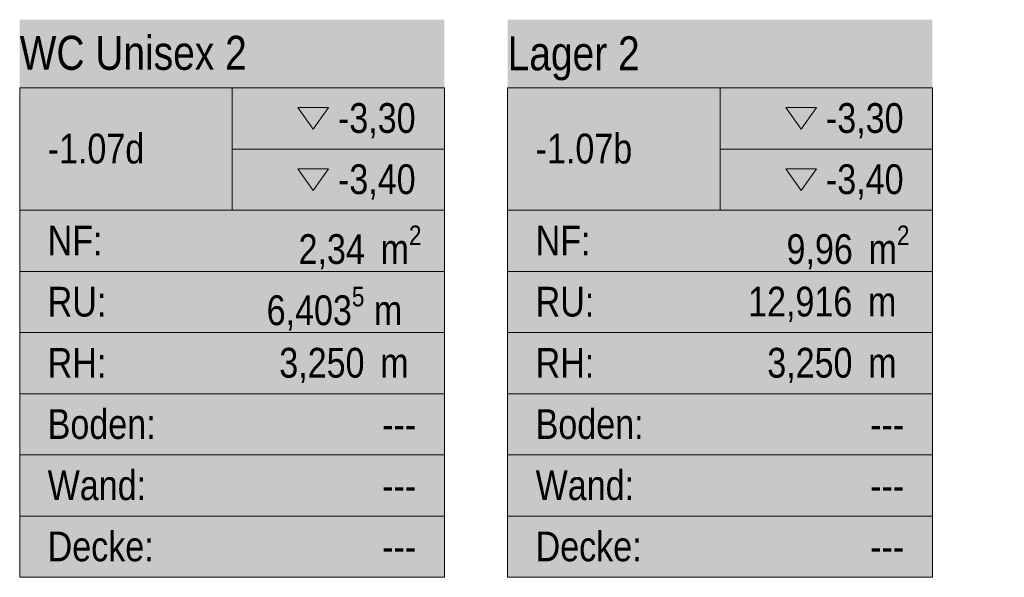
# Model space of a CAD drawing. Header units: metres. Extents: x -80 to 1923, y -189 to 69.
# Tile 26 of 149: x 54.56 to 60.35, y 48.23 to 51.51. Entities that reach past the tile are written whole.
import ezdxf
from ezdxf.enums import TextEntityAlignment as Align

# ---------------------------------------------------------------- set-up
doc = ezdxf.new("R2010")
doc.units = ezdxf.units.M
doc.header["$MEASUREMENT"] = 0
doc.layers.add('Neubau_80 Raum', color=7, linetype='Continuous')
doc.styles.add('ERSTELLTER_STIL_1', font='ARIALN.TTF')
doc.styles.add('ERSTELLTER_STIL_2', font='ARIALN.TTF')

# ---------------------------------------------------------------- blocks, each defined once
blk = doc.blocks.new('WC Unisex 2_-1.07d_13_2', base_point=(26.5974, 32.4551))
at = {"layer": 'Neubau_80 Raum', "linetype": 'Continuous', "lineweight": 0, "true_color": 0x272a1c}
blk.add_hatch(color=250, dxfattribs=at).paths.add_polyline_path([(54.5555, 48.2275), (57.0555, 48.2275), (57.0555, 51.5113), (54.5555, 51.5113)])
at = {"layer": 'Neubau_80 Raum', "linetype": 'Continuous', "lineweight": 0, "true_color": 0x000000}
blk.add_hatch(color=18, dxfattribs=at).paths.add_polyline_path([(56.1925, 50.6331), (56.2826, 50.5057), (56.3727, 50.6331)])
at = {"layer": 'Neubau_80 Raum', "color": 7, "linetype": 'Continuous', "lineweight": 13}
for p, q in [((57.0555, 51.1098), (54.5555, 51.1098)), ((54.5555, 51.1098), (54.5555, 48.2275)), ((54.5555, 51.1098), (57.0555, 51.1098)), ((54.5555, 50.3892), (54.5555, 51.1098)), ((55.8055, 51.1098), (55.8055, 50.3892)), ((57.0555, 48.2275), (57.0555, 51.1098)), ((57.0555, 51.1098), (57.0555, 50.3892)), ((55.8055, 50.7495), (57.0555, 50.7495)), ((57.0555, 50.3892), (54.5555, 50.3892)), ((54.5555, 50.3892), (57.0555, 50.3892)), ((54.5555, 50.0289), (54.5555, 50.3892)), ((57.0555, 50.3892), (57.0555, 50.0289)), ((57.0555, 50.0289), (54.5555, 50.0289)), ((54.5555, 50.0289), (57.0555, 50.0289)), ((54.5555, 49.6686), (54.5555, 50.0289)), ((57.0555, 50.0289), (57.0555, 49.6686)), ((57.0555, 49.6686), (54.5555, 49.6686)), ((54.5555, 49.6686), (57.0555, 49.6686)), ((54.5555, 49.3083), (54.5555, 49.6686)), ((57.0555, 49.6686), (57.0555, 49.3083)), ((57.0555, 49.3083), (54.5555, 49.3083)), ((54.5555, 49.3083), (57.0555, 49.3083)), ((54.5555, 48.948), (54.5555, 49.3083)), ((57.0555, 49.3083), (57.0555, 48.948)), ((57.0555, 48.948), (54.5555, 48.948)), ((54.5555, 48.948), (57.0555, 48.948)), ((54.5555, 48.5877), (54.5555, 48.948)), ((57.0555, 48.948), (57.0555, 48.5877)), ((57.0555, 48.5877), (54.5555, 48.5877)), ((54.5555, 48.5877), (57.0555, 48.5877)), ((54.5555, 48.2275), (54.5555, 48.5877)), ((57.0555, 48.5877), (57.0555, 48.2275)), ((54.5555, 48.2275), (57.0555, 48.2275)), ((57.0555, 48.2275), (54.5555, 48.2275))]:
    blk.add_line(p, q, dxfattribs=at)
at = {"layer": 'Neubau_80 Raum', "color": 7, "linetype": 'Continuous', "lineweight": 13, "flags": 128}
for points in [[(56.1925, 50.9933), (56.2826, 50.866), (56.3727, 50.9933)], [(56.1925, 50.6331), (56.2826, 50.5057), (56.3727, 50.6331)]]:
    blk.add_lwpolyline(points, close=True, dxfattribs=at)
at = {"layer": 'Neubau_80 Raum', "color": 7, "lineweight": 13, "char_height": 0.175, "attachment_point": 1, "style": 'ERSTELLTER_STIL_2'}
for s, insert in [('\\A1;{\\pql;\\pt0,0.05;\\fArial Narrow|b0|i0|c0|p0;\\W1.000000;-3,30\\fArial Narrow|b0|i0|c0|p0;\\W1.000000;\\A1{\\H.66x;\\S^  ;}\\fArial Narrow|b0|i0|c0|p0;\\W1.000000;\\fArial Narrow|b0|i0|c0|p0;\\W1.000000;\\A1{\\H.66x;\\S^  ;}}', (56.429, 51.0197)), ('\\A1;{\\pql;\\pt0,0.05;\\fArial Narrow|b0|i0|c0|p0;\\W1.000000;-3,40\\fArial Narrow|b0|i0|c0|p0;\\W1.000000;\\A1{\\H.66x;\\S^  ;}\\fArial Narrow|b0|i0|c0|p0;\\W1.000000;\\fArial Narrow|b0|i0|c0|p0;\\W1.000000;\\A1{\\H.66x;\\S^  ;}}', (56.429, 50.6594)), ('\\A1;{\\pql;\\pt0,0.05;\\fArial Narrow|b0|i0|c0|p0;\\W1.000000;2,34\\fArial Narrow|b0|i0|c0|p0;\\W1.000000;\\A1{\\H.66x;\\S^  ;}\\fArial Narrow|b0|i0|c0|p0;\\W1.000000; m\\fArial Narrow|b0|i0|c0|p0;\\W1.000000;\\A1{\\H.66x;\\S2^  ;}}', (56.197, 50.2991)), ('\\A1;{\\pql;\\pt0,0.05;\\fArial Narrow|b0|i0|c0|p0;\\W1.000000;6,403\\fArial Narrow|b0|i0|c0|p0;\\W1.000000;\\A1{\\H.66x;\\S5^  ;}\\fArial Narrow|b0|i0|c0|p0;\\W1.000000; m\\fArial Narrow|b0|i0|c0|p0;\\W1.000000;\\A1{\\H.66x;\\S^  ;}}', (56.0092, 49.9388)), ('\\A1;{\\pql;\\pt0,0.05;\\fArial Narrow|b0|i0|c0|p0;\\W1.000000;3,250\\fArial Narrow|b0|i0|c0|p0;\\W1.000000;\\A1{\\H.66x;\\S^  ;}\\fArial Narrow|b0|i0|c0|p0;\\W1.000000; m\\fArial Narrow|b0|i0|c0|p0;\\W1.000000;\\A1{\\H.66x;\\S^  ;}}', (56.0835, 49.5786))]:
    blk.add_mtext(s, dxfattribs=dict(at, insert=insert))
at = {"layer": 'Neubau_80 Raum', "color": 7, "lineweight": 13}
for tag, height, style, p in [('DUMMY_850', 0.2, 'ERSTELLTER_STIL_1', (56.8908, 51.4752)), ('ROOM_NAME', 0.2, 'ERSTELLTER_STIL_1', (54.5555, 51.4161)), ('ROOM_NUMBER', 0.175, 'ERSTELLTER_STIL_2', (54.7202, 50.8396)), ('measuredNetAreaCode', 0.175, 'ERSTELLTER_STIL_2', (54.7202, 50.2984)), ('perimeterCode', 0.175, 'ERSTELLTER_STIL_2', (54.7202, 49.9381)), ('ceilingHeightCode', 0.175, 'ERSTELLTER_STIL_2', (54.7202, 49.5778)), ('measuredAreaCode', 0.175, 'ERSTELLTER_STIL_2', (54.7202, 49.2175)), ('DUMMY_851_0', 0.175, 'ERSTELLTER_STIL_2', (56.6885, 49.2157)), ('DUMMY_852', 0.175, 'ERSTELLTER_STIL_2', (54.7202, 48.8572)), ('DUMMY_851_1', 0.175, 'ERSTELLTER_STIL_2', (56.6885, 48.8554)), ('DUMMY_853', 0.175, 'ERSTELLTER_STIL_2', (54.7202, 48.4969)), ('DUMMY_851_2', 0.175, 'ERSTELLTER_STIL_2', (56.6885, 48.4951))]:
    blk.add_attdef(tag, text='', height=height, dxfattribs=dict(at, style=style)).set_placement(p, align=Align.TOP_LEFT)
blk = doc.blocks.new('Lager 2_-1.07b_14_2', base_point=(27.8091, 30.1595))
at = {"layer": 'Neubau_80 Raum', "linetype": 'Continuous', "lineweight": 0, "true_color": 0x272a1c}
blk.add_hatch(color=250, dxfattribs=at).paths.add_polyline_path([(57.4277, 48.2275), (59.9277, 48.2275), (59.9277, 51.5113), (57.4277, 51.5113)])
at = {"layer": 'Neubau_80 Raum', "linetype": 'Continuous', "lineweight": 0, "true_color": 0x000000}
blk.add_hatch(color=18, dxfattribs=at).paths.add_polyline_path([(59.0648, 50.6331), (59.1548, 50.5057), (59.2449, 50.6331)])
at = {"layer": 'Neubau_80 Raum', "color": 7, "linetype": 'Continuous', "lineweight": 13}
for p, q in [((59.9277, 51.1098), (57.4277, 51.1098)), ((57.4277, 51.1098), (57.4277, 48.2275)), ((57.4277, 51.1098), (59.9277, 51.1098)), ((57.4277, 50.3892), (57.4277, 51.1098)), ((58.6777, 51.1098), (58.6777, 50.3892)), ((59.9277, 48.2275), (59.9277, 51.1098)), ((59.9277, 51.1098), (59.9277, 50.3892)), ((58.6777, 50.7495), (59.9277, 50.7495)), ((59.9277, 50.3892), (57.4277, 50.3892)), ((57.4277, 50.3892), (59.9277, 50.3892)), ((57.4277, 50.0289), (57.4277, 50.3892)), ((59.9277, 50.3892), (59.9277, 50.0289)), ((59.9277, 50.0289), (57.4277, 50.0289)), ((57.4277, 50.0289), (59.9277, 50.0289)), ((57.4277, 49.6686), (57.4277, 50.0289)), ((59.9277, 50.0289), (59.9277, 49.6686)), ((59.9277, 49.6686), (57.4277, 49.6686)), ((57.4277, 49.6686), (59.9277, 49.6686)), ((57.4277, 49.3083), (57.4277, 49.6686)), ((59.9277, 49.6686), (59.9277, 49.3083)), ((59.9277, 49.3083), (57.4277, 49.3083)), ((57.4277, 49.3083), (59.9277, 49.3083)), ((57.4277, 48.948), (57.4277, 49.3083)), ((59.9277, 49.3083), (59.9277, 48.948)), ((59.9277, 48.948), (57.4277, 48.948)), ((57.4277, 48.948), (59.9277, 48.948)), ((57.4277, 48.5877), (57.4277, 48.948)), ((59.9277, 48.948), (59.9277, 48.5877)), ((59.9277, 48.5877), (57.4277, 48.5877)), ((57.4277, 48.5877), (59.9277, 48.5877)), ((57.4277, 48.2275), (57.4277, 48.5877)), ((59.9277, 48.5877), (59.9277, 48.2275)), ((57.4277, 48.2275), (59.9277, 48.2275)), ((59.9277, 48.2275), (57.4277, 48.2275))]:
    blk.add_line(p, q, dxfattribs=at)
at = {"layer": 'Neubau_80 Raum', "color": 7, "linetype": 'Continuous', "lineweight": 13, "flags": 128}
for points in [[(59.0648, 50.9933), (59.1548, 50.866), (59.2449, 50.9933)], [(59.0648, 50.6331), (59.1548, 50.5057), (59.2449, 50.6331)]]:
    blk.add_lwpolyline(points, close=True, dxfattribs=at)
at = {"layer": 'Neubau_80 Raum', "color": 7, "lineweight": 13, "char_height": 0.175, "attachment_point": 1, "style": 'ERSTELLTER_STIL_2'}
for s, insert in [('\\A1;{\\pql;\\pt0,0.05;\\fArial Narrow|b0|i0|c0|p0;\\W1.000000;-3,30\\fArial Narrow|b0|i0|c0|p0;\\W1.000000;\\A1{\\H.66x;\\S^  ;}\\fArial Narrow|b0|i0|c0|p0;\\W1.000000;\\fArial Narrow|b0|i0|c0|p0;\\W1.000000;\\A1{\\H.66x;\\S^  ;}}', (59.3012, 51.0197)), ('\\A1;{\\pql;\\pt0,0.05;\\fArial Narrow|b0|i0|c0|p0;\\W1.000000;-3,40\\fArial Narrow|b0|i0|c0|p0;\\W1.000000;\\A1{\\H.66x;\\S^  ;}\\fArial Narrow|b0|i0|c0|p0;\\W1.000000;\\fArial Narrow|b0|i0|c0|p0;\\W1.000000;\\A1{\\H.66x;\\S^  ;}}', (59.3012, 50.6594)), ('\\A1;{\\pql;\\pt0,0.05;\\fArial Narrow|b0|i0|c0|p0;\\W1.000000;9,96\\fArial Narrow|b0|i0|c0|p0;\\W1.000000;\\A1{\\H.66x;\\S^  ;}\\fArial Narrow|b0|i0|c0|p0;\\W1.000000; m\\fArial Narrow|b0|i0|c0|p0;\\W1.000000;\\A1{\\H.66x;\\S2^  ;}}', (59.0692, 50.2991)), ('\\A1;{\\pql;\\pt0,0.05;\\fArial Narrow|b0|i0|c0|p0;\\W1.000000;12,916\\fArial Narrow|b0|i0|c0|p0;\\W1.000000;\\A1{\\H.66x;\\S^  ;}\\fArial Narrow|b0|i0|c0|p0;\\W1.000000; m\\fArial Narrow|b0|i0|c0|p0;\\W1.000000;\\A1{\\H.66x;\\S^  ;}}', (58.8431, 49.9388)), ('\\A1;{\\pql;\\pt0,0.05;\\fArial Narrow|b0|i0|c0|p0;\\W1.000000;3,250\\fArial Narrow|b0|i0|c0|p0;\\W1.000000;\\A1{\\H.66x;\\S^  ;}\\fArial Narrow|b0|i0|c0|p0;\\W1.000000; m\\fArial Narrow|b0|i0|c0|p0;\\W1.000000;\\A1{\\H.66x;\\S^  ;}}', (58.9558, 49.5786))]:
    blk.add_mtext(s, dxfattribs=dict(at, insert=insert))
at = {"layer": 'Neubau_80 Raum', "color": 7, "lineweight": 13}
for tag, height, style, p in [('DUMMY_850', 0.2, 'ERSTELLTER_STIL_1', (59.763, 51.4752)), ('ROOM_NAME', 0.2, 'ERSTELLTER_STIL_1', (57.4277, 51.4133)), ('ROOM_NUMBER', 0.175, 'ERSTELLTER_STIL_2', (57.5924, 50.8396)), ('measuredNetAreaCode', 0.175, 'ERSTELLTER_STIL_2', (57.5924, 50.2984)), ('perimeterCode', 0.175, 'ERSTELLTER_STIL_2', (57.5924, 49.9381)), ('ceilingHeightCode', 0.175, 'ERSTELLTER_STIL_2', (57.5924, 49.5778)), ('measuredAreaCode', 0.175, 'ERSTELLTER_STIL_2', (57.5924, 49.2175)), ('DUMMY_851_0', 0.175, 'ERSTELLTER_STIL_2', (59.5607, 49.2157)), ('DUMMY_852', 0.175, 'ERSTELLTER_STIL_2', (57.5924, 48.8572)), ('DUMMY_851_1', 0.175, 'ERSTELLTER_STIL_2', (59.5607, 48.8554)), ('DUMMY_853', 0.175, 'ERSTELLTER_STIL_2', (57.5924, 48.4969)), ('DUMMY_851_2', 0.175, 'ERSTELLTER_STIL_2', (59.5607, 48.4951))]:
    blk.add_attdef(tag, text='', height=height, dxfattribs=dict(at, style=style)).set_placement(p, align=Align.TOP_LEFT)

msp = doc.modelspace()

# ---------------------------------------------------------------- block references
at = {"layer": 'Neubau_80 Raum', "color": 7, "linetype": 'Continuous', "lineweight": 13}
ref = msp.add_blockref('WC Unisex 2_-1.07d_13_2', (26.5974, 32.4551), dxfattribs=at)
ref.add_attrib('ROOM_NAME', 'WC Unisex 2', dxfattribs={"color": 7, "lineweight": 13, "height": 0.2, "style": 'ERSTELLTER_STIL_1'}).set_placement((54.5555, 51.4161), align=Align.TOP_LEFT)
ref.add_attrib('ROOM_NUMBER', '-1.07d', dxfattribs={"color": 7, "lineweight": 13, "height": 0.175, "style": 'ERSTELLTER_STIL_2'}).set_placement((54.7202, 50.8396), align=Align.TOP_LEFT)
ref.add_attrib('measuredAreaCode', 'Boden: ', dxfattribs={"color": 7, "lineweight": 13, "height": 0.175, "style": 'ERSTELLTER_STIL_2'}).set_placement((54.7202, 49.2175), align=Align.TOP_LEFT)
ref.add_attrib('measuredNetAreaCode', 'NF: ', dxfattribs={"color": 7, "lineweight": 13, "height": 0.175, "style": 'ERSTELLTER_STIL_2'}).set_placement((54.7202, 50.2984), align=Align.TOP_LEFT)
ref.add_attrib('perimeterCode', 'RU: ', dxfattribs={"color": 7, "lineweight": 13, "height": 0.175, "style": 'ERSTELLTER_STIL_2'}).set_placement((54.7202, 49.9381), align=Align.TOP_LEFT)
ref.add_attrib('ceilingHeightCode', 'RH: ', dxfattribs={"color": 7, "lineweight": 13, "height": 0.175, "style": 'ERSTELLTER_STIL_2'}).set_placement((54.7202, 49.5778), align=Align.TOP_LEFT)
ref.add_attrib('DUMMY_851', '---', dxfattribs={"color": 7, "lineweight": 13, "height": 0.175, "style": 'ERSTELLTER_STIL_2'}).set_placement((56.6885, 49.2157), align=Align.TOP_LEFT)
ref.add_attrib('DUMMY_851_1', '---', dxfattribs={"color": 7, "lineweight": 13, "height": 0.175, "style": 'ERSTELLTER_STIL_2'}).set_placement((56.6885, 48.8554), align=Align.TOP_LEFT)
ref.add_attrib('DUMMY_851_2', '---', dxfattribs={"color": 7, "lineweight": 13, "height": 0.175, "style": 'ERSTELLTER_STIL_2'}).set_placement((56.6885, 48.4951), align=Align.TOP_LEFT)
ref.add_attrib('DUMMY_852', 'Wand: ', dxfattribs={"color": 7, "lineweight": 13, "height": 0.175, "style": 'ERSTELLTER_STIL_2'}).set_placement((54.7202, 48.8572), align=Align.TOP_LEFT)
ref.add_attrib('DUMMY_853', 'Decke: ', dxfattribs={"color": 7, "lineweight": 13, "height": 0.175, "style": 'ERSTELLTER_STIL_2'}).set_placement((54.7202, 48.4969), align=Align.TOP_LEFT)
ref = msp.add_blockref('Lager 2_-1.07b_14_2', (27.8091, 30.1595), dxfattribs=at)
ref.add_attrib('ROOM_NAME', 'Lager 2', dxfattribs={"color": 7, "lineweight": 13, "height": 0.2, "style": 'ERSTELLTER_STIL_1'}).set_placement((57.4277, 51.4133), align=Align.TOP_LEFT)
ref.add_attrib('ROOM_NUMBER', '-1.07b', dxfattribs={"color": 7, "lineweight": 13, "height": 0.175, "style": 'ERSTELLTER_STIL_2'}).set_placement((57.5924, 50.8396), align=Align.TOP_LEFT)
ref.add_attrib('measuredAreaCode', 'Boden: ', dxfattribs={"color": 7, "lineweight": 13, "height": 0.175, "style": 'ERSTELLTER_STIL_2'}).set_placement((57.5924, 49.2175), align=Align.TOP_LEFT)
ref.add_attrib('measuredNetAreaCode', 'NF: ', dxfattribs={"color": 7, "lineweight": 13, "height": 0.175, "style": 'ERSTELLTER_STIL_2'}).set_placement((57.5924, 50.2984), align=Align.TOP_LEFT)
ref.add_attrib('perimeterCode', 'RU: ', dxfattribs={"color": 7, "lineweight": 13, "height": 0.175, "style": 'ERSTELLTER_STIL_2'}).set_placement((57.5924, 49.9381), align=Align.TOP_LEFT)
ref.add_attrib('ceilingHeightCode', 'RH: ', dxfattribs={"color": 7, "lineweight": 13, "height": 0.175, "style": 'ERSTELLTER_STIL_2'}).set_placement((57.5924, 49.5778), align=Align.TOP_LEFT)
ref.add_attrib('DUMMY_851', '---', dxfattribs={"color": 7, "lineweight": 13, "height": 0.175, "style": 'ERSTELLTER_STIL_2'}).set_placement((59.5607, 49.2157), align=Align.TOP_LEFT)
ref.add_attrib('DUMMY_851_1', '---', dxfattribs={"color": 7, "lineweight": 13, "height": 0.175, "style": 'ERSTELLTER_STIL_2'}).set_placement((59.5607, 48.8554), align=Align.TOP_LEFT)
ref.add_attrib('DUMMY_851_2', '---', dxfattribs={"color": 7, "lineweight": 13, "height": 0.175, "style": 'ERSTELLTER_STIL_2'}).set_placement((59.5607, 48.4951), align=Align.TOP_LEFT)
ref.add_attrib('DUMMY_852', 'Wand: ', dxfattribs={"color": 7, "lineweight": 13, "height": 0.175, "style": 'ERSTELLTER_STIL_2'}).set_placement((57.5924, 48.8572), align=Align.TOP_LEFT)
ref.add_attrib('DUMMY_853', 'Decke: ', dxfattribs={"color": 7, "lineweight": 13, "height": 0.175, "style": 'ERSTELLTER_STIL_2'}).set_placement((57.5924, 48.4969), align=Align.TOP_LEFT)

doc.saveas('drawing.dxf')
